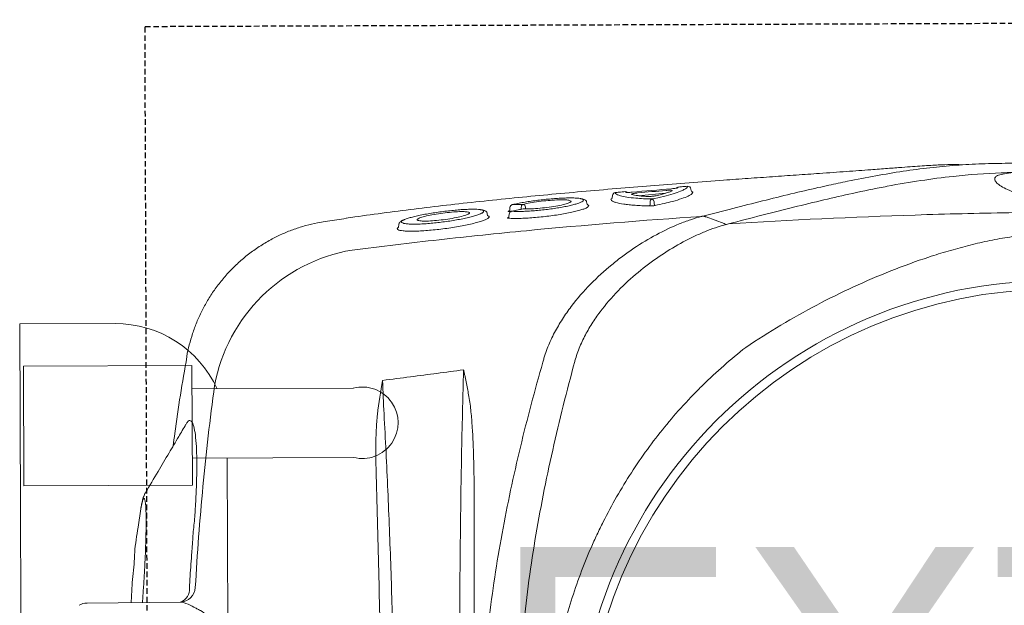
# Model space of a CAD drawing. Header units: millimetres. Extents: x 69858 to 162505, y 5570 to 25972.
# Tile 38 of 53: x 71931 to 72152, y 20364 to 20495. Entities that reach past the tile are written whole.
import ezdxf

# ---------------------------------------------------------------- set-up
doc = ezdxf.new("R2010")
doc.units = ezdxf.units.MM
doc.header["$LTSCALE"] = 2.5
doc.linetypes.add('11aa1PB-bd$0$11aa1PB-af$0$TRATTEGGIATA', pattern=[0.75, 0.5, -0.25])
for name, color, linetype, lineweight in [('A - TEXT', 7, 'Continuous', 13), ('CKD Equipments', 252, 'Continuous', 0), ('EQUIPMENT', 210, 'Continuous', 0)]:
    doc.layers.add(name, color=color, linetype=linetype, lineweight=lineweight)
doc.layers.add('Arch', color=7, linetype='Continuous')
doc.layers.add('FAINTEQUIP', color=253, linetype='Continuous')
doc.styles.add('style1', font='arial.ttf', dxfattribs={"height": 150})

# ---------------------------------------------------------------- blocks, each defined once
blk = doc.blocks.new('G$C62143A14')
at = {"color": 8, "linetype": 'Continuous', "lineweight": 0}
for p, q in [((208.18, 421.59), (207.96, 442.42)), ((208.09, 429.99), (211.67, 429.77)), ((229.05, 430.4), (224.9, 430.98)), ((263.02, 420.05), (263.03, 420.06)), ((293.32, 389.13), (293.32, 389.13)), ((293.99, 384.45), (293.33, 389.13)), ((291.52, 372.86), (291.75, 373.03)), ((291.75, 373.03), (291.89, 372.94)), ((292.68, 372.68), (292.07, 372.73)), ((294.69, 352.82), (294.55, 352.56)), ((294.69, 352.82), (295.04, 352.87)), ((295.02, 347.96), (294.44, 348.02)), ((295.57, 347.57), (295.56, 347.78)), ((295.62, 347.42), (295.63, 347.34)), ((296.51, 347.79), (295.72, 347.85)), ((297.11, 347.26), (297.12, 347.17)), ((297.14, 330.54), (297.51, 330.6)), ((299.19, 324.84), (298.65, 324.89)), ((299.65, 313.02), (299.11, 319.03)), ((299.93, 306.87), (299.54, 307.1)), ((300.25, 307.25), (300.6, 307.28))]:
    blk.add_line(p, q, dxfattribs=at)
at = {"color": 8, "linetype": 'Continuous', "lineweight": 0, "flags": 128}
for points in [[(297.14, 316.41), (297.53, 316.42), (297.75, 316.42)], [(297.76, 315.55), (297.54, 315.55), (297.25, 315.55)], [(294.35, 303.89), (293.65, 301.9), (292.93, 299.88)], [(294.36, 303.9), (294.36, 303.9), (294.36, 303.9)]]:
    blk.add_lwpolyline(points, dxfattribs=at)
at = {"color": 8, "linetype": 'Continuous', "lineweight": 0}
for radius in [106.93, 105]:
    blk.add_circle((173.18, 226), radius, dxfattribs=at)
for centre, radius, start, end in [((204.46, 442.38), 3.5, 0.6162, 31.58), ((211.65, 421.66), 3.47, 181.0853, 266.5636), ((211.04, 422.65), 3.14, 205.2925, 273.8166), ((249.74, 376.79), 37.74, 9.6758, 79.5449), ((264.82, 359.79), 5.1, 198.6597, 198.9824), ((294.94, 347.26), 0.7, 12.661, 83.5815), ((296.43, 347.09), 0.7, 13.9483, 83.5267), ((296.58, 344.61), 0.647, 25.9821, 94.7257), ((296.48, 344.98), 0.693, 275.2747, 353.0745), ((298.68, 325.23), 0.348, 185.1947, 265.5072), ((299.12, 324.15), 0.697, 5.1574, 85.494), ((299.33, 321.9), 0.695, 318.7848, 5.7695), ((297.12, 316.75), 0.335, 206.4693, 272.844), ((297.27, 315.2), 0.351, 93.7086, 162.6713), ((297.78, 315.75), 0.67, 26.2861, 92.8593), ((297.71, 316.25), 0.701, 273.6779, 342.8405), ((300.37, 310.04), 0.693, 4.1684, 50.6673), ((300.28, 306.9), 0.349, 95.7954, 184.7427), ((300.53, 307.98), 0.698, 275.8053, 4.7892)]:
    blk.add_arc(centre, radius, start, end, dxfattribs=at)
for points, knots in [([(217.34, 431.84), (215.51, 432.03), (212.42, 432.35), (209.32, 432.48), (208.06, 432.53)], [0, 0, 0, 0, 0.593547, 1, 1, 1, 1]), ([(224.9, 430.98), (223.05, 431.29), (220.59, 431.72), (217.98, 431.83), (217.34, 431.86)], [0, 0, 0, 0, 0.753677, 1, 1, 1, 1]), ([(211.67, 429.77), (212.8, 429.7), (215.09, 429.56), (218.36, 429.4), (221.43, 429.28), (224.19, 429.21), (226.63, 429.19), (228.63, 429.23), (230.14, 429.31), (231.09, 429.45), (231.48, 429.63), (231.26, 429.85), (230.51, 430.11), (229.54, 430.3), (229.05, 430.4)], [0, 0, 0, 0, 0.082182, 0.166764, 0.247017, 0.329479, 0.412022, 0.496967, 0.579727, 0.664898, 0.747476, 0.832441, 0.915021, 1, 1, 1, 1]), ([(232.62, 429.35), (232.51, 429.44), (232.21, 429.6), (231.78, 429.77), (231.17, 429.96), (230.4, 430.16), (229.66, 430.3), (229.26, 430.36)], [0, 0, 0, 0, 0.095307, 0.229075, 0.409095, 0.722588, 1, 1, 1, 1]), ([(247.95, 420.3), (247.03, 420.83), (244.9, 422.08), (241.37, 424.17), (237.17, 426.65), (234.2, 428.42), (232.62, 429.35)], [0, 0, 0, 0, 0.1790671, 0.418189, 0.6906263, 1, 1, 1, 1]), ([(263.02, 420.08), (257.33, 421.08), (250.71, 422.24), (244.05, 423.02), (243.13, 423.13)], [0, 0, 0, 0, 0.861575, 1, 1, 1, 1]), ([(191.78, 388.17), (191.99, 389.22), (192.26, 390.25), (192.87, 392.28), (193.22, 393.28), (193.97, 395.21), (194.37, 396.15), (195.22, 398), (195.66, 398.9), (196.56, 400.66), (197.02, 401.53), (197.72, 402.8), (197.95, 403.22), (198.43, 404.05), (198.66, 404.46), (199.83, 406.48), (200.76, 408.01), (202.1, 410.19), (202.54, 410.89), (203.17, 411.93), (203.38, 412.27), (203.79, 412.93), (203.99, 413.25), (204.96, 414.85), (205.66, 416.01), (206.41, 417.33), (206.55, 417.58), (206.82, 418.08), (206.95, 418.32), (207.3, 419.01), (207.5, 419.42), (208, 420.56), (208.18, 421.17), (208.18, 421.59)], [0, 0, 0, 0, 0.0625, 0.0625, 0.125, 0.125, 0.1875, 0.1875, 0.25, 0.25, 0.3125, 0.3125, 0.34375, 0.34375, 0.375, 0.375, 0.5, 0.5, 0.5625, 0.5625, 0.59375, 0.59375, 0.625, 0.625, 0.75, 0.75, 0.78125, 0.78125, 0.8125, 0.8125, 0.875, 0.875, 1, 1, 1, 1]), ([(211.25, 419.52), (213.05, 419.41), (214.85, 419.3), (217.55, 419.11), (218.89, 419.02), (220.47, 418.9), (221.14, 418.85), (221.59, 418.81), (221.81, 418.8), (222.04, 418.78)], [0, 0, 0, 0, 0.5, 0.5, 0.75, 0.875, 0.9375, 0.9375, 1, 1, 1, 1]), ([(222.04, 418.78), (222.04, 418.78), (223.3, 418.79), (225.86, 418.35), (229.86, 418.16), (233.98, 417.93), (237.98, 417.85), (241.53, 417.88), (244.47, 418.04), (246.75, 418.33), (248.25, 418.73), (248.89, 419.24), (248.81, 419.75), (248.17, 420.12), (247.95, 420.25)], [0, 0, 0, 0, 0.000001, 0.07749, 0.156459, 0.25141, 0.349211, 0.444694, 0.543101, 0.640433, 0.740837, 0.840407, 0.943195, 1, 1, 1, 1]), ([(222.04, 418.78), (222.04, 418.78), (222.04, 418.78), (222.04, 418.78), (222.04, 418.78), (222.04, 418.78), (222.04, 418.78)], [0, 0, 0, 0, 0.000000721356, 0.000000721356, 0.000000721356, 0.000001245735, 0.000001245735, 0.000001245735, 0.000001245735]), ([(222.04, 418.78), (222.04, 418.78), (222.04, 418.78), (222.04, 418.78), (222.04, 418.78), (222.04, 418.78)], [0, 0, 0, 0, 0.341802, 0.948176, 1, 1, 1, 1]), ([(293.34, 389.13), (293.26, 389.7), (293.04, 391.17), (292.46, 393.48), (291.65, 396.06), (290.65, 398.57), (289.42, 401.09), (287.96, 403.58), (286.27, 406.01), (284.41, 408.27), (282.41, 410.34), (280.28, 412.24), (278.04, 413.94), (275.7, 415.46), (273.28, 416.78), (270.8, 417.9), (268.28, 418.84), (265.73, 419.56), (263.98, 419.98), (263.07, 420.1), (263.03, 420.11)], [0, 0, 0, 0, 0.037673, 0.095878, 0.154189, 0.212585, 0.271048, 0.33568, 0.39959, 0.46265, 0.524915, 0.586431, 0.647228, 0.707328, 0.766741, 0.825471, 0.883514, 0.940856, 0.997479, 1, 1, 1, 1]), ([(211.44, 418.2), (215.22, 417.96), (222.78, 417.5), (234.09, 416.51), (245.37, 415.35), (252.85, 414.38), (256.59, 413.9)], [0, 0, 0, 0, 0.249615, 0.499229, 0.749614, 1, 1, 1, 1]), ([(306.03, 246.53), (306.05, 246.74), (306.1, 247.44), (306.09, 249.1), (306.02, 251.41), (305.91, 253.61), (305.79, 255.51), (305.64, 257.64), (305.45, 260.19), (305.22, 263.27), (304.97, 266.57), (304.74, 269.7), (304.53, 272.52), (304.32, 275.47), (304.06, 279.2), (303.74, 283.72), (303.37, 289.07), (302.98, 294.49), (302.53, 300.72), (302.02, 307.68), (301.42, 315.36), (300.79, 323.06), (300.12, 330.75), (299.43, 338.41), (298.7, 346.04), (297.93, 353.61), (297.11, 361.08), (296.25, 368.42), (295.34, 375.55), (294.6, 380.92), (294.16, 383.8), (294.06, 384.46)], [0, 0, 0, 0, 0.00345, 0.046619, 0.089766, 0.112425, 0.13508, 0.158154, 0.181221, 0.209069, 0.237397, 0.25624, 0.275086, 0.294404, 0.313726, 0.346115, 0.37852, 0.411676, 0.44484, 0.491581, 0.538367, 0.585123, 0.633242, 0.681401, 0.729516, 0.779903, 0.830337, 0.880732, 0.93264, 0.98459, 1, 1, 1, 1]), ([(286.94, 383.13), (287.76, 376.65), (288.53, 370.15), (289.98, 357.15), (290.66, 350.64), (292.54, 331.08), (293.61, 318), (294.49, 304.89)], [0, 0, 0, 0, 0.25, 0.25, 0.5, 0.5, 1, 1, 1, 1]), ([(191, 376.67), (198.59, 376.8), (206.17, 376.94), (221.3, 377.29), (228.84, 377.49), (236.37, 377.71)], [0, 0, 0, 0, 0.5, 0.5, 1, 1, 1, 1]), ([(236.37, 377.71), (238.67, 377.78), (240.98, 377.82), (244.44, 377.78), (245.59, 377.76), (247.31, 377.68), (247.89, 377.65), (249.04, 377.56), (249.61, 377.51), (250.18, 377.45)], [0, 0, 0, 0, 0.5, 0.5, 0.75, 0.75, 0.875, 0.875, 1, 1, 1, 1]), ([(250.28, 375.96), (244.6, 375.66), (238.88, 375.38), (227.37, 374.87), (221.57, 374.64), (209.88, 374.24), (204, 374.07), (192.2, 373.78), (186.29, 373.66), (180.37, 373.57)], [0, 0, 0, 0, 0.25, 0.25, 0.5, 0.5, 0.75, 0.75, 1, 1, 1, 1]), ([(294.16, 352.6), (294.11, 352.65), (293.98, 352.78), (293.73, 353.31), (293.42, 354.15), (293.09, 355.26), (292.77, 356.58), (292.44, 358.09), (292.14, 359.73), (291.87, 361.47), (291.63, 363.23), (291.44, 364.97), (291.29, 366.64), (291.2, 368.2), (291.16, 369.59), (291.18, 370.78), (291.24, 371.74), (291.35, 372.47), (291.46, 372.73), (291.52, 372.86)], [0, 0, 0, 0, 0.033748, 0.0943765, 0.1550059, 0.2164046, 0.2778011, 0.3394988, 0.401186, 0.4625018, 0.5238027, 0.5842501, 0.6446877, 0.7043114, 0.7639324, 0.8229043, 0.8818778, 0.9409376, 1, 1, 1, 1]), ([(291.89, 372.94), (291.91, 372.94), (291.96, 372.91), (292.02, 372.8), (292.06, 372.73)], [0, 0, 0, 0, 0.362557, 1, 1, 1, 1]), ([(293.71, 371.53), (293.63, 371.79), (293.53, 372.04), (293.36, 372.27), (293.05, 372.57), (292.8, 372.64), (292.68, 372.68)], [0, 0, 0, 0, 0.040319, 0.556981, 0.79767, 1, 1, 1, 1]), ([(292.91, 371.44), (292.88, 371.3), (292.81, 370.96), (292.76, 370.16), (292.74, 369.11), (292.77, 367.89), (292.85, 366.53), (292.97, 365.07), (293.13, 363.56), (293.33, 362.02), (293.56, 360.51), (293.82, 359.04), (294.1, 357.68), (294.39, 356.46), (294.69, 355.42), (294.95, 354.63), (295.11, 354.31), (295.18, 354.18)], [0, 0, 0, 0, 0.051259, 0.120283, 0.188472, 0.25666, 0.324296, 0.39193, 0.459615, 0.527293, 0.595995, 0.664696, 0.734631, 0.804571, 0.875351, 0.946131, 1, 1, 1, 1]), ([(293.27, 372.08), (293.21, 372.06), (293.08, 372.03), (292.98, 371.77), (292.93, 371.56), (292.92, 371.5), (292.91, 371.44)], [0, 0, 0, 0, 0.435282, 0.87053, 0.887642, 1, 1, 1, 1]), ([(293.7, 371.55), (293.63, 371.69), (293.48, 371.99), (293.35, 372.05), (293.27, 372.08)], [0, 0, 0, 0, 0.460027, 1, 1, 1, 1]), ([(295.97, 354.29), (295.98, 354.35), (296.04, 354.57), (296.08, 355.21), (296.1, 356.17), (296.07, 357.34), (296, 358.65), (295.88, 360.07), (295.73, 361.57), (295.54, 363.11), (295.32, 364.64), (295.08, 366.13), (294.82, 367.54), (294.55, 368.81), (294.27, 369.93), (294, 370.83), (293.81, 371.37), (293.71, 371.53), (293.7, 371.55)], [0, 0, 0, 0, 0.024652, 0.093115, 0.161575, 0.22959, 0.297606, 0.365358, 0.433111, 0.501455, 0.569803, 0.639058, 0.708314, 0.778292, 0.84826, 0.918899, 0.989527, 1, 1, 1, 1]), ([(295.02, 357.12), (294.94, 357.28), (294.74, 357.66), (294.4, 358.94), (294.04, 360.69), (293.73, 362.7), (293.52, 364.71), (293.42, 366.44), (293.44, 367.69), (293.53, 368.06), (293.57, 368.21)], [0, 0, 0, 0, 0.104326, 0.2390748, 0.3747463, 0.5100267, 0.6439516, 0.7758487, 0.9059011, 1, 1, 1, 1]), ([(293.57, 368.21), (293.58, 368.28), (293.62, 368.55), (293.7, 368.56), (293.75, 368.57)], [0, 0, 0, 0, 0.273671, 1, 1, 1, 1]), ([(293.75, 368.57), (293.78, 368.56), (293.88, 368.54), (294, 368.28), (294.08, 368.1)], [0, 0, 0, 0, 0.292267, 1, 1, 1, 1]), ([(294.08, 368.1), (294.1, 368.07), (294.22, 367.87), (294.49, 366.91), (294.84, 365.29), (295.16, 363.32), (295.41, 361.3), (295.55, 359.45), (295.58, 357.95), (295.5, 357.42), (295.46, 357.16)], [0, 0, 0, 0, 0.025718, 0.168563, 0.309104, 0.450813, 0.590944, 0.727665, 0.867111, 1, 1, 1, 1]), ([(176.37, 358.94), (182.93, 359), (189.47, 359.03), (199.27, 359.03), (202.53, 359.03), (209.05, 359), (212.31, 358.99), (218.81, 358.93), (222.06, 358.9), (228.52, 358.82), (231.74, 358.78), (241.38, 358.62), (247.76, 358.49), (254.1, 358.33)], [0, 0, 0, 0, 0.25, 0.25, 0.375, 0.375, 0.5, 0.5, 0.625, 0.625, 0.75, 0.75, 1, 1, 1, 1]), ([(254.16, 356.97), (253.59, 356.87), (253.02, 356.78), (251.88, 356.63), (251.31, 356.57), (249.59, 356.4), (248.44, 356.3), (245, 356.08), (242.7, 355.98), (238.08, 355.85), (235.77, 355.81), (231.14, 355.77), (228.82, 355.77), (226.5, 355.78)], [0, 0, 0, 0, 0.0625, 0.0625, 0.125, 0.125, 0.25, 0.25, 0.5, 0.5, 0.75, 0.75, 1, 1, 1, 1]), ([(260, 358.13), (259.94, 358.11), (259.88, 358.09), (259.76, 358.07), (259.7, 358.05), (259.52, 358.01), (259.39, 357.99), (259.03, 357.91), (258.79, 357.86), (258.06, 357.71), (257.57, 357.62), (256.11, 357.33), (255.14, 357.15), (254.16, 356.97)], [0, 0, 0, 0, 0.03125, 0.03125, 0.0625, 0.0625, 0.125, 0.125, 0.25, 0.25, 0.5, 0.5, 1, 1, 1, 1]), ([(259.99, 358.16), (260.03, 358.16), (260.08, 358.17), (260.13, 358.18), (260.13, 358.18), (260.14, 358.18), (260.15, 358.18)], [0, 0, 0, 0, 0.0002027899, 0.0002027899, 0.0002027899, 0.000241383, 0.000241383, 0.000241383, 0.000241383]), ([(260, 358.13), (260.04, 358.14), (260.08, 358.16), (260.13, 358.17), (260.14, 358.18), (260.14, 358.18), (260.15, 358.18)], [0, 0, 0, 0, 0.0002012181, 0.0002012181, 0.0002012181, 0.0002381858, 0.0002381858, 0.0002381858, 0.0002381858]), ([(295.46, 357.16), (295.43, 357.05), (295.33, 356.78), (295.18, 356.76), (295.04, 357.07), (295.02, 357.12)], [0, 0, 0, 0, 0.3430891, 0.88625, 1, 1, 1, 1]), ([(226.5, 355.78), (219.55, 355.81), (212.59, 355.82), (198.65, 355.8), (191.67, 355.77), (184.68, 355.72)], [0, 0, 0, 0, 0.5, 0.5, 1, 1, 1, 1]), ([(184.11, 354.02), (187.42, 353.89), (190.73, 353.7), (197.33, 353.19), (200.62, 352.87), (210.48, 351.74), (217.01, 350.75), (226.74, 348.97), (229.97, 348.33), (236.41, 346.95), (239.63, 346.22), (249.23, 343.92), (255.57, 342.23), (261.88, 340.42)], [0, 0, 0, 0, 0.125, 0.125, 0.25, 0.25, 0.5, 0.5, 0.625, 0.625, 0.75, 0.75, 1, 1, 1, 1]), ([(294.55, 352.56), (294.53, 352.53), (294.46, 352.38), (294.33, 352.4), (294.2, 352.56), (294.16, 352.6)], [0, 0, 0, 0, 0.164294, 0.743142, 1, 1, 1, 1]), ([(295.04, 352.87), (295.18, 352.9), (295.45, 352.96), (295.69, 353.24), (295.84, 353.54), (295.93, 353.79), (295.96, 354.01), (295.98, 354.35)], [0, 0, 0, 0, 0.189682, 0.383118, 0.601033, 0.910563, 1, 1, 1, 1]), ([(295.18, 354.18), (295.2, 354.13), (295.31, 353.88), (295.51, 353.64), (295.73, 353.61), (295.89, 353.86), (295.95, 354.17), (295.97, 354.29)], [0, 0, 0, 0, 0.05833, 0.302284, 0.613601, 0.849253, 1, 1, 1, 1]), ([(296.72, 330.21), (296.64, 330.29), (296.48, 330.46), (296.21, 331.05), (295.92, 331.89), (295.62, 332.98), (295.33, 334.28), (295.04, 335.76), (294.78, 337.37), (294.55, 339.07), (294.35, 340.79), (294.2, 342.5), (294.09, 344.13), (294.03, 345.63), (294.02, 346.99), (294.05, 347.73), (294.07, 348.1)], [0, 0, 0, 0, 0.071618, 0.142753, 0.213878, 0.286427, 0.35898, 0.431664, 0.504338, 0.576108, 0.647879, 0.719404, 0.790924, 0.860781, 0.930635, 1, 1, 1, 1]), ([(294.07, 348.1), (294.07, 348.14), (294.08, 348.25), (294.11, 348.34), (294.16, 348.32), (294.21, 348.25), (294.23, 348.16), (294.23, 348.15)], [0, 0, 0, 0, 0.154961, 0.423114, 0.700286, 0.983621, 1, 1, 1, 1]), ([(294.44, 348.03), (294.42, 348.03), (294.36, 348.03), (294.29, 348.08), (294.24, 348.12), (294.22, 348.15), (294.22, 348.15), (294.22, 348.15)], [0, 0, 0, 0, 0.182746, 0.439819, 0.656767, 0.84565, 1, 1, 1, 1]), ([(295.56, 347.78), (295.56, 347.89), (295.56, 347.98), (295.58, 348.11), (295.59, 348.15), (295.61, 348.17), (295.62, 348.16), (295.64, 348.15), (295.65, 348.13), (295.67, 348.09), (295.68, 348.06), (295.7, 347.99), (295.71, 347.95), (295.72, 347.85)], [0, 0, 0, 0, 0.25, 0.25, 0.5, 0.5, 0.625, 0.625, 0.75, 0.75, 0.875, 0.875, 1, 1, 1, 1]), ([(262.02, 333.28), (258.73, 334.18), (255.43, 335.04), (248.8, 336.69), (245.48, 337.48), (235.46, 339.73), (228.74, 341.06), (218.57, 342.75), (215.17, 343.26), (208.35, 344.16), (204.93, 344.56), (194.65, 345.57), (187.78, 345.99), (180.88, 346.15)], [0, 0, 0, 0, 0.125, 0.125, 0.25, 0.25, 0.5, 0.5, 0.625, 0.625, 0.75, 0.75, 1, 1, 1, 1]), ([(295.63, 347.34), (295.62, 347.01), (295.59, 346.34), (295.6, 345.13), (295.65, 343.78), (295.75, 342.35), (295.88, 340.86), (296.05, 339.36), (296.26, 337.87), (296.48, 336.46), (296.73, 335.15), (296.99, 333.98), (297.26, 332.99), (297.49, 332.28), (297.62, 332.01), (297.67, 331.9)], [0, 0, 0, 0, 0.077175, 0.156582, 0.233739, 0.313124, 0.390191, 0.469435, 0.547696, 0.628206, 0.706882, 0.787758, 0.867927, 0.950446, 1, 1, 1, 1]), ([(296.18, 344.87), (296.1, 345.24), (296.02, 345.6), (295.94, 345.96), (295.84, 346.42), (295.73, 346.88), (295.63, 347.34)], [0, 0, 0, 0, 0.002000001, 0.002000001, 0.002000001, 0.004555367, 0.004555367, 0.004555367, 0.004555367]), ([(298.45, 331.95), (298.46, 331.99), (298.52, 332.19), (298.57, 332.76), (298.62, 333.69), (298.62, 334.81), (298.58, 336.08), (298.5, 337.45), (298.38, 338.92), (298.23, 340.41), (298.05, 341.92), (297.84, 343.39), (297.62, 344.77), (297.38, 346.07), (297.21, 346.8), (297.12, 347.17)], [0, 0, 0, 0, 0.020975, 0.103092, 0.183625, 0.266595, 0.345335, 0.426326, 0.505338, 0.586596, 0.666706, 0.749125, 0.829586, 0.912317, 1, 1, 1, 1]), ([(297.12, 347.17), (297.13, 346.81), (297.13, 346.45), (297.14, 346.09), (297.15, 345.69), (297.16, 345.29), (297.16, 344.9)], [0, 0, 0, 0, 0.002000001, 0.002000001, 0.002000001, 0.004185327, 0.004185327, 0.004185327, 0.004185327]), ([(296.09, 345.25), (296.17, 345.25), (296.31, 345.25), (296.46, 345.26), (296.53, 345.26)], [0, 0, 0, 0, 0.492258, 1, 1, 1, 1]), ([(297.58, 334.47), (297.49, 334.68), (297.28, 335.14), (296.94, 336.58), (296.61, 338.45), (296.35, 340.55), (296.19, 342.58), (296.15, 344.02), (296.17, 344.68), (296.18, 344.87)], [0, 0, 0, 0, 0.13658, 0.298557, 0.459137, 0.618553, 0.777567, 0.932744, 1, 1, 1, 1]), ([(296.54, 344.29), (296.47, 344.29), (296.39, 344.29), (296.32, 344.28), (296.25, 344.28), (296.18, 344.28), (296.16, 344.28)], [0.0009424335, 0.0009424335, 0.0009424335, 0.0009424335, 0.0012598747, 0.0012598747, 0.0012598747, 0.0015659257, 0.0015659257, 0.0015659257, 0.0015659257]), ([(297.16, 344.9), (297.28, 344.39), (297.51, 343.38), (297.82, 341.35), (298.05, 339.26), (298.19, 337.27), (298.2, 335.69), (298.16, 334.78), (298.09, 334.62), (298.08, 334.61)], [0, 0, 0, 0, 0.171047, 0.337716, 0.501919, 0.665785, 0.826587, 0.987812, 1, 1, 1, 1]), ([(176.96, 339.43), (179.33, 339.32), (181.45, 339.19), (184.64, 338.91), (185.7, 338.8), (187.83, 338.55), (188.88, 338.42), (194.15, 337.67), (198.29, 336.84), (206.46, 334.76), (210.49, 333.5), (216.42, 331.29), (218.39, 330.49), (221.31, 329.22), (222.28, 328.78), (224.21, 327.87), (225.17, 327.41), (229.93, 325.02), (233.59, 322.91), (240.66, 318.33), (244.06, 315.86), (248.96, 311.86), (250.56, 310.48), (252.91, 308.34), (253.69, 307.62), (255.22, 306.14), (255.98, 305.39), (259.71, 301.59), (262.53, 298.39), (265.16, 295.03)], [0, 0, 0, 0, 0.0625, 0.0625, 0.09375, 0.09375, 0.125, 0.125, 0.25, 0.25, 0.375, 0.375, 0.4375, 0.4375, 0.46875, 0.46875, 0.5, 0.5, 0.625, 0.625, 0.75, 0.75, 0.8125, 0.8125, 0.84375, 0.84375, 0.875, 0.875, 1, 1, 1, 1]), ([(261.89, 340.42), (262.18, 340.34), (262.47, 340.26), (263.05, 340.09), (263.34, 340), (264.19, 339.71), (264.75, 339.51), (266.4, 338.85), (267.46, 338.35), (269.53, 337.27), (270.53, 336.68), (272.48, 335.43), (273.41, 334.77), (276.1, 332.73), (277.76, 331.28), (280.86, 328.24), (282.3, 326.66), (283.99, 324.62), (284.32, 324.21), (284.96, 323.38), (285.28, 322.97), (286.2, 321.73), (286.79, 320.9), (288.47, 318.4), (289.48, 316.71), (291.29, 313.34), (292.1, 311.64), (293.13, 309.09), (293.45, 308.23), (294.02, 306.53), (294.28, 305.68), (294.5, 304.84)], [0, 0, 0, 0, 0.015625, 0.015625, 0.03125, 0.03125, 0.0625, 0.0625, 0.125, 0.125, 0.1875, 0.1875, 0.25, 0.25, 0.375, 0.375, 0.5, 0.5, 0.53125, 0.53125, 0.5625, 0.5625, 0.625, 0.625, 0.75, 0.75, 0.875, 0.875, 0.9375, 0.9375, 1, 1, 1, 1]), ([(292.69, 299.36), (292.26, 300.96), (291.71, 302.57), (290.72, 305), (290.36, 305.81), (289.6, 307.43), (289.2, 308.23), (287.91, 310.65), (286.95, 312.24), (284.85, 315.42), (283.7, 316.99), (281.18, 320.09), (279.83, 321.59), (276.94, 324.47), (275.4, 325.86), (272.9, 327.8), (272.03, 328.43), (270.67, 329.33), (270.21, 329.62), (269.28, 330.18), (268.8, 330.46), (267.36, 331.24), (266.37, 331.72), (264.32, 332.57), (263.27, 332.94), (262.17, 333.24)], [0, 0, 0, 0, 0.125, 0.125, 0.1875, 0.1875, 0.25, 0.25, 0.375, 0.375, 0.5, 0.5, 0.625, 0.625, 0.75, 0.75, 0.8125, 0.8125, 0.84375, 0.84375, 0.875, 0.875, 0.9375, 0.9375, 1, 1, 1, 1]), ([(298.08, 334.61), (298.03, 334.43), (297.92, 334.05), (297.73, 334.1), (297.6, 334.43), (297.58, 334.47)], [0, 0, 0, 0, 0.442836, 0.93482, 1, 1, 1, 1]), ([(297.14, 330.54), (297.14, 330.52), (297.1, 330.38), (297.05, 330.33), (297.02, 330.3)], [0, 0, 0, 0, 0.259715, 1, 1, 1, 1]), ([(297.51, 330.6), (297.64, 330.62), (297.9, 330.67), (298.14, 330.93), (298.31, 331.23), (298.4, 331.47), (298.43, 331.67), (298.44, 331.91)], [0, 0, 0, 0, 0.17949, 0.37827, 0.600214, 0.910843, 1, 1, 1, 1]), ([(297.67, 331.9), (297.7, 331.83), (297.81, 331.57), (297.99, 331.36), (298.2, 331.32), (298.35, 331.52), (298.42, 331.83), (298.45, 331.95)], [0, 0, 0, 0, 0.090668, 0.336678, 0.578374, 0.827655, 1, 1, 1, 1]), ([(297.02, 330.3), (296.99, 330.26), (296.91, 330.11), (296.8, 330.17), (296.72, 330.21)], [0, 0, 0, 0, 0.2883186, 1, 1, 1, 1]), ([(296.82, 316.6), (296.85, 317.77), (296.91, 318.83), (297.01, 320.26), (297.05, 320.72), (297.12, 321.35), (297.14, 321.56), (297.19, 321.95), (297.21, 322.14), (297.34, 323.04), (297.46, 323.63), (297.62, 324.2), (297.65, 324.31), (297.72, 324.5), (297.76, 324.59), (297.87, 324.83), (297.94, 324.95), (298.02, 325.04)], [0, 0, 0, 0, 0.25, 0.25, 0.375, 0.375, 0.4375, 0.4375, 0.5, 0.5, 0.75, 0.75, 0.8125, 0.8125, 0.875, 0.875, 1, 1, 1, 1]), ([(298.34, 325.2), (298.34, 325.19), (298.36, 325.18), (298.39, 325.12), (298.41, 325.05), (298.41, 325.05), (298.41, 325.05), (298.41, 325.05), (298.41, 325.05), (298.41, 325.03), (298.41, 325.02), (298.42, 325.01)], [0, 0, 0, 0, 0.360471, 0.996119, 1, 1, 1, 1, 1, 1, 1.104216, 1.104216, 1.104216, 1.104216]), ([(299.81, 324.21), (299.68, 324.19), (299.47, 324.14), (299.28, 323.61), (299.21, 323.4)], [0, 0, 0, 0, 0.608975, 1, 1, 1, 1]), ([(300.02, 321.97), (299.98, 322.44), (299.94, 322.9), (299.89, 323.37), (299.87, 323.65), (299.84, 323.93), (299.81, 324.21)], [0, 0, 0, 0, 0.002, 0.002, 0.002, 0.003216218, 0.003216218, 0.003216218, 0.003216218]), ([(299.21, 323.4), (299.17, 323.3), (299.01, 322.93), (298.78, 321.67), (298.58, 319.9), (298.44, 317.97), (298.4, 316.69), (298.38, 316.05)], [0, 0, 0, 0, 0.101558, 0.36428, 0.634712, 0.816091, 1, 1, 1, 1]), ([(299.9, 320.47), (299.88, 320.64), (299.87, 320.8), (299.86, 321.04), (299.86, 321.11), (299.85, 321.25), (299.85, 321.32), (299.85, 321.45), (299.85, 321.51), (299.86, 321.61), (299.86, 321.66), (299.88, 321.78), (299.89, 321.83), (299.91, 321.85)], [0, 0, 0, 0, 0.25, 0.25, 0.375, 0.375, 0.5, 0.5, 0.625, 0.625, 0.75, 0.75, 1, 1, 1, 1]), ([(298.95, 317.07), (298.97, 317.47), (299, 317.84), (299.05, 318.52), (299.09, 318.84), (299.2, 319.71), (299.29, 320.17), (299.39, 320.51)], [0, 0, 0, 0, 0.25, 0.25, 0.5, 0.5, 1, 1, 1, 1]), ([(299.39, 320.51), (299.41, 320.58), (299.44, 320.6), (299.48, 320.55), (299.5, 320.52), (299.53, 320.44), (299.55, 320.39), (299.58, 320.27), (299.59, 320.2), (299.63, 320.04), (299.64, 319.95), (299.67, 319.75), (299.69, 319.65), (299.71, 319.44), (299.72, 319.33), (299.73, 319.22)], [0, 0, 0, 0, 0.25, 0.25, 0.375, 0.375, 0.5, 0.5, 0.625, 0.625, 0.75, 0.75, 0.875, 0.875, 1, 1, 1, 1]), ([(296.94, 315.3), (296.92, 315.4), (296.9, 315.5), (296.87, 315.71), (296.86, 315.83), (296.84, 316.06), (296.83, 316.18), (296.82, 316.4), (296.82, 316.5), (296.82, 316.6)], [0, 0, 0, 0, 0.25, 0.25, 0.5, 0.5, 0.75, 0.75, 1, 1, 1, 1]), ([(299.54, 307.1), (299.53, 307.1), (299.38, 307.19), (299.02, 307.89), (298.46, 309.27), (297.9, 311.14), (297.39, 313.18), (297.09, 314.59), (296.94, 315.3)], [0, 0, 0, 0, 0.014248, 0.225084, 0.445739, 0.672661, 0.835112, 1, 1, 1, 1]), ([(298.38, 316.05), (298.57, 315.15), (298.96, 313.34), (299.55, 311.21), (300.06, 309.65), (300.35, 309.1), (300.47, 308.88)], [0, 0, 0, 0, 0.266556, 0.54057, 0.811878, 1, 1, 1, 1]), ([(299.12, 315.04), (299.11, 315.1), (299.1, 315.18), (299.07, 315.33), (299.05, 315.42), (299.02, 315.68), (298.99, 315.87), (298.97, 316.15), (298.96, 316.24), (298.95, 316.43), (298.95, 316.52), (298.94, 316.69), (298.94, 316.78), (298.94, 316.93), (298.94, 317.01), (298.95, 317.07)], [0, 0, 0, 0, 0.125, 0.125, 0.25, 0.25, 0.5, 0.5, 0.625, 0.625, 0.75, 0.75, 0.875, 0.875, 1, 1, 1, 1]), ([(300.19, 311.52), (300.11, 311.7), (300.02, 311.9), (299.85, 312.38), (299.76, 312.65), (299.49, 313.53), (299.31, 314.23), (299.12, 315.04)], [0, 0, 0, 0, 0.25, 0.25, 0.5, 0.5, 1, 1, 1, 1]), ([(300.3, 312.85), (300.31, 312.74), (300.32, 312.63), (300.33, 312.42), (300.33, 312.31), (300.34, 312.12), (300.34, 312.03), (300.34, 311.86), (300.33, 311.78), (300.32, 311.59), (300.3, 311.51), (300.26, 311.46), (300.25, 311.46), (300.22, 311.47), (300.21, 311.49), (300.19, 311.52)], [0, 0, 0, 0, 0.125, 0.125, 0.25, 0.25, 0.375, 0.375, 0.5, 0.5, 0.75, 0.75, 0.875, 0.875, 1, 1, 1, 1]), ([(300.92, 310.22), (300.9, 310.24), (300.88, 310.3), (300.84, 310.42), (300.83, 310.47), (300.81, 310.57), (300.8, 310.63), (300.76, 310.82), (300.74, 310.97), (300.7, 311.28), (300.68, 311.45), (300.67, 311.62)], [0, 0, 0, 0, 0.25, 0.25, 0.375, 0.375, 0.5, 0.5, 0.75, 0.75, 1, 1, 1, 1]), ([(300.47, 308.88), (300.53, 308.75), (300.7, 308.38), (300.95, 308.11), (301.14, 308.06), (301.23, 308.04)], [0, 0, 0, 0, 0.205685, 0.600472, 1, 1, 1, 1]), ([(301.23, 308.04), (301.19, 308.5), (301.15, 308.97), (301.11, 309.43), (301.1, 309.65), (301.08, 309.87), (301.06, 310.1)], [0, 0, 0, 0, 0.002, 0.002, 0.002, 0.002950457, 0.002950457, 0.002950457, 0.002950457]), ([(299.98, 307.08), (299.98, 307.07), (299.98, 307.05), (299.98, 307.04), (299.98, 307), (299.97, 306.9), (299.95, 306.88), (299.93, 306.87)], [-0.134772, -0.134772, -0.134772, -0.134772, 0, 0, 0, 0.374519, 1, 1, 1, 1]), ([(294.5, 304.84), (294.51, 304.77), (294.52, 304.69), (294.53, 304.52), (294.53, 304.43), (294.51, 304.27), (294.49, 304.19), (294.43, 304.04), (294.4, 303.97), (294.36, 303.9)], [0, 0, 0, 0, 0.25, 0.25, 0.5, 0.5, 0.75, 0.75, 1, 1, 1, 1]), ([(294.5, 304.84), (294.5, 304.84), (294.5, 304.85), (294.49, 304.86), (294.49, 304.87), (294.49, 304.88), (294.49, 304.89)], [0, 0, 0, 0, 0.000033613, 0.000033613, 0.000033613, 0.0000984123, 0.0000984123, 0.0000984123, 0.0000984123]), ([(294.49, 304.89), (295.09, 302.54), (296.29, 297.84), (297.97, 291.2), (299.52, 284.89), (300.69, 279.97), (301.27, 277.25), (301.44, 276.45)], [0, 0, 0, 0, 0.225239, 0.450475, 0.677754, 0.905051, 1, 1, 1, 1]), ([(292.81, 298.92), (293.68, 285.01), (294.34, 271.07), (295.02, 250.13), (295.19, 243.14), (295.43, 229.15), (295.5, 222.15), (295.54, 201.17), (295.36, 187.21), (294.56, 159.32), (293.96, 145.4), (293.13, 131.5)], [0, 0, 0, 0, 0.25, 0.25, 0.375, 0.375, 0.5, 0.5, 0.75, 0.75, 1, 1, 1, 1]), ([(301.12, 263.85), (300.65, 266.26), (299.77, 270.69), (298.2, 277.53), (296.56, 284.26), (294.77, 291.32), (293.46, 296.39), (292.81, 298.92)], [0, 0, 0, 0, 0.229395, 0.422012, 0.614832, 0.807537, 1, 1, 1, 1]), ([(265.16, 295.03), (266.9, 292.42), (268.56, 289.8), (271.72, 284.5), (273.22, 281.83), (276.08, 276.42), (277.43, 273.7), (279.98, 268.18), (281.17, 265.39), (283.41, 259.74), (284.44, 256.91), (285.85, 252.62), (286.3, 251.18), (287.14, 248.29), (287.54, 246.84), (288.29, 243.91), (288.64, 242.44), (289.27, 239.47), (289.55, 237.97), (290.02, 234.96), (290.22, 233.44), (290.43, 231.13), (290.49, 230.35), (290.55, 229.19), (290.56, 228.8), (290.59, 228.01), (290.6, 227.62), (290.62, 225.65), (290.56, 224.09), (290.35, 221.02), (290.18, 219.49), (289.77, 216.47), (289.52, 214.97), (288.95, 211.99), (288.63, 210.51), (287.95, 207.58), (287.58, 206.12), (286.8, 203.23), (286.38, 201.79), (285.07, 197.5), (284.11, 194.66), (280.98, 186.21), (278.56, 180.65), (274.42, 172.38), (272.96, 169.66), (269.9, 164.27), (268.3, 161.61), (266.62, 158.98)], [0, 0, 0, 0, 0.0625, 0.0625, 0.125, 0.125, 0.1875, 0.1875, 0.25, 0.25, 0.3125, 0.3125, 0.34375, 0.34375, 0.375, 0.375, 0.40625, 0.40625, 0.4375, 0.4375, 0.46875, 0.46875, 0.484375, 0.484375, 0.492188, 0.492188, 0.5, 0.5, 0.53125, 0.53125, 0.5625, 0.5625, 0.59375, 0.59375, 0.625, 0.625, 0.65625, 0.65625, 0.6875, 0.6875, 0.75, 0.75, 0.875, 0.875, 0.9375, 0.9375, 1, 1, 1, 1]), ([(301.44, 276.45), (301.75, 275.05), (302.55, 271.44), (303.6, 265.92), (304.62, 259.79), (305.4, 253.83), (305.96, 247.99), (306.24, 243.12), (306.35, 239.27), (306.37, 236.26), (306.35, 232.9), (306.3, 229.24), (306.24, 225.22), (306.18, 221.07), (306.13, 216.7), (306.09, 212.1), (306.06, 207.11), (306.04, 201.95), (306.04, 196.95), (306.05, 192.75), (306.06, 189.23), (306.06, 186.3), (306.05, 183.54), (306.03, 180.52), (305.98, 177.38), (305.88, 174.2), (305.73, 171.32), (305.46, 167.82), (304.99, 163.66), (304.2, 158.49), (303.16, 153), (302.17, 148.58), (301.46, 146.05), (301.24, 145.3)], [0, 0, 0, 0, 0.033599, 0.086704, 0.14001, 0.193319, 0.246393, 0.299468, 0.326258, 0.353125, 0.379834, 0.406408, 0.428618, 0.451478, 0.47167, 0.492329, 0.516002, 0.540379, 0.564065, 0.588402, 0.605742, 0.623087, 0.640895, 0.658706, 0.685242, 0.711788, 0.738802, 0.765824, 0.81871, 0.871587, 0.924587, 0.977588, 1, 1, 1, 1]), ([(304.34, 232.77), (304.34, 233.59), (304.32, 235.34), (304.17, 240.5), (303.67, 247.37), (302.53, 255.86), (301.72, 260.92), (301.15, 263.69), (301.12, 263.85)], [0, 0, 0, 0, 0.076639, 0.163762, 0.518013, 0.751525, 0.985081, 1, 1, 1, 1]), ([(304.01, 184.73), (303.97, 184.22), (303.86, 183.03), (303.62, 181.83), (303.29, 180.95), (302.86, 180.52), (302.33, 180.49), (301.69, 180.94), (300.97, 181.91), (300.2, 183.37), (299.41, 185.28), (298.69, 187.43), (298.06, 189.77), (297.52, 192.16), (297.04, 194.87), (296.62, 197.87), (296.32, 200.95), (296.12, 203.96), (296.02, 206.73), (295.99, 209.52), (296.03, 212.49), (296.17, 215.56), (296.38, 218.45), (296.7, 221.56), (297.14, 224.68), (297.72, 227.74), (298.34, 230.38), (298.99, 232.61), (299.71, 234.69), (300.48, 236.52), (301.26, 237.97), (301.97, 238.89), (302.61, 239.35), (303.16, 239.35), (303.62, 238.79), (303.98, 237.69), (304.12, 236.37), (304.2, 235.72)], [0, 0, 0, 0, 0.026608, 0.06138, 0.0962, 0.130925, 0.168927, 0.207024, 0.245099, 0.283069, 0.316694, 0.350298, 0.37294, 0.395622, 0.418192, 0.438002, 0.457786, 0.474878, 0.488481, 0.502082, 0.518368, 0.53466, 0.550889, 0.567128, 0.590899, 0.614713, 0.640745, 0.66688, 0.692979, 0.729781, 0.766704, 0.803672, 0.840537, 0.880482, 0.920552, 0.960572, 1, 1, 1, 1])]:
    blk.add_open_spline(points, degree=3, knots=knots, dxfattribs=at)
for points in [[(250.18, 377.45), (252.73, 377.15), (255.26, 376.74), (257.78, 376.28)], [(257.78, 376.28), (255.24, 376.2), (252.74, 376.09), (250.28, 375.96)], [(257.78, 376.28), (258.04, 374.21), (258.31, 372.13), (258.59, 370.05)], [(258.59, 370.05), (259.1, 366.09), (259.61, 362.14), (260.15, 358.18)], [(254.1, 358.33), (256.1, 358.27), (258.12, 358.22), (260.15, 358.18)], [(261.88, 340.42), (261.88, 340.42), (261.88, 340.42), (261.89, 340.42)], [(262.17, 333.24), (262.12, 333.25), (262.07, 333.27), (262.02, 333.28)], [(298.02, 325.04), (298.12, 325.16), (298.22, 325.21), (298.34, 325.2)], [(299.91, 321.85), (299.94, 321.91), (299.98, 321.95), (300.02, 321.97)], [(300.67, 311.62), (300.42, 314.57), (300.17, 317.52), (299.9, 320.47)], [(299.73, 319.22), (299.93, 317.1), (300.12, 314.97), (300.3, 312.85)], [(301.06, 310.1), (301.01, 310.12), (300.97, 310.16), (300.92, 310.22)], [(294.35, 303.89), (294.36, 303.89), (294.36, 303.89), (294.36, 303.9)], [(292.69, 299.36), (292.71, 299.54), (292.8, 299.72), (292.93, 299.88)], [(292.81, 298.92), (292.77, 299.07), (292.73, 299.22), (292.69, 299.36)]]:
    blk.add_open_spline(points, degree=3, dxfattribs=at)
at = {"layer": 'EQUIPMENT', "color": 8}
blk.add_lwpolyline([(255.93, 413.33, 0.294125), (270.5, 436.14), (270.42, 457.48), (60.67, 456.7), (60.75, 435.36, 0.340822), (79.49, 411.25)], format="xyb", dxfattribs=at)
blk.add_lwpolyline([(255.93, 413.33, 0.294125), (270.5, 436.14), (270.42, 457.48), (60.67, 456.7), (60.75, 435.36, 0.340822), (79.49, 411.25)], format="xyb", dxfattribs=at)
blk.add_lwpolyline([(255.93, 413.33, 0.294125), (270.5, 436.14), (270.42, 457.48), (60.67, 456.7), (60.75, 435.36, 0.340822), (79.49, 411.25)], format="xyb", dxfattribs=at)
blk.add_lwpolyline([(255.93, 413.33, 0.294125), (270.5, 436.14), (270.42, 457.48), (60.67, 456.7), (60.75, 435.36, 0.340822), (79.49, 411.25)], format="xyb", dxfattribs=at)
blk.add_lwpolyline([(255.93, 413.33, 0.294125), (270.5, 436.14), (270.42, 457.48), (60.67, 456.7), (60.75, 435.36, 0.340822), (79.49, 411.25)], format="xyb", dxfattribs=at)
blk.add_lwpolyline([(255.93, 413.33, 0.294125), (270.5, 436.14), (270.42, 457.48), (60.67, 456.7), (60.75, 435.36, 0.340822), (79.49, 411.25)], format="xyb", dxfattribs=at)
blk.add_lwpolyline([(255.93, 413.33, 0.294125), (270.5, 436.14), (270.42, 457.48), (60.67, 456.7), (60.75, 435.36, 0.340822), (79.49, 411.25)], format="xyb", dxfattribs=at)
blk.add_lwpolyline([(255.93, 413.33, 0.294125), (270.5, 436.14), (270.42, 457.48), (60.67, 456.7), (60.75, 435.36, 0.340822), (79.49, 411.25)], format="xyb", dxfattribs=at)
blk.add_lwpolyline([(234.36, 418.86), (261.12, 418.96), (260.98, 456.66), (234.22, 456.56)], close=True, dxfattribs=at)
blk.add_lwpolyline([(234.36, 418.86), (261.12, 418.96), (260.98, 456.66), (234.22, 456.56)], close=True, dxfattribs=at)
blk.add_lwpolyline([(234.36, 418.86), (261.12, 418.96), (260.98, 456.66), (234.22, 456.56)], close=True, dxfattribs=at)
blk.add_lwpolyline([(234.36, 418.86), (261.12, 418.96), (260.98, 456.66), (234.22, 456.56)], close=True, dxfattribs=at)
blk.add_lwpolyline([(234.36, 418.86), (261.12, 418.96), (260.98, 456.66), (234.22, 456.56)], close=True, dxfattribs=at)
blk.add_lwpolyline([(234.36, 418.86), (261.12, 418.96), (260.98, 456.66), (234.22, 456.56)], close=True, dxfattribs=at)
blk.add_lwpolyline([(234.36, 418.86), (261.12, 418.96), (260.98, 456.66), (234.22, 456.56)], close=True, dxfattribs=at)
blk.add_lwpolyline([(234.36, 418.86), (261.12, 418.96), (260.98, 456.66), (234.22, 456.56)], close=True, dxfattribs=at)
for points in [[(240.41, 418.88), (240.54, 382.77)], [(240.41, 418.88), (240.54, 382.77)], [(240.41, 418.88), (240.54, 382.77)], [(240.41, 418.88), (240.54, 382.77)], [(240.41, 418.88), (240.54, 382.77)], [(240.41, 418.88), (240.54, 382.77)], [(240.41, 418.88), (240.54, 382.77)], [(240.41, 418.88), (240.54, 382.77)], [(256.04, 382.83), (255.9, 418.94)], [(256.04, 382.83), (255.9, 418.94)], [(256.04, 382.83), (255.9, 418.94)], [(256.04, 382.83), (255.9, 418.94)], [(256.04, 382.83), (255.9, 418.94)], [(256.04, 382.83), (255.9, 418.94)], [(256.04, 382.83), (255.9, 418.94)], [(256.04, 382.83), (255.9, 418.94)], [(184.5, 410.82), (240.44, 411.03)], [(184.5, 410.82), (240.44, 411.03)], [(184.5, 410.82), (240.44, 411.03)], [(184.5, 410.82), (240.44, 411.03)], [(184.5, 410.82), (240.44, 411.03)], [(184.5, 410.82), (240.44, 411.03)], [(184.5, 410.82), (240.44, 411.03)], [(184.5, 410.82), (240.44, 411.03)]]:
    blk.add_lwpolyline(points, dxfattribs=at)
blk.add_arc((248.3, 380.82), 8, 165.8268, 14.5999, dxfattribs=at)
blk.add_arc((248.3, 380.82), 8, 165.8268, 14.5999, dxfattribs=at)
blk.add_arc((248.3, 380.82), 8, 165.8268, 14.5999, dxfattribs=at)
blk.add_arc((248.3, 380.82), 8, 165.8268, 14.5999, dxfattribs=at)
blk.add_arc((248.3, 380.82), 8, 165.8268, 14.5999, dxfattribs=at)
blk.add_arc((248.3, 380.82), 8, 165.8268, 14.5999, dxfattribs=at)
blk.add_arc((248.3, 380.82), 8, 165.8268, 14.5999, dxfattribs=at)
blk.add_arc((248.3, 380.82), 8, 165.8268, 14.5999, dxfattribs=at)
at = {"layer": 'FAINTEQUIP', "color": 8, "linetype": '11aa1PB-bd$0$11aa1PB-af$0$TRATTEGGIATA'}
blk.add_lwpolyline([(337, 429.45), (338.5, 25.45), (1.5, 24.2), (0, 428.19), (337, 429.45)], dxfattribs=at)
blk = doc.blocks.new('ARCH')
at = {"layer": 'CKD Equipments', "color": 8, "ltscale": 0.25, "rotation": 90}
blk.add_blockref('G$C62143A14', (116305.46, 17289.14), dxfattribs=at)
at = {"layer": 'A - TEXT', "color": 8, "insert": (116106.85, 17509.6, 0.21), "char_height": 60, "attachment_point": 2, "style": 'style1'}
blk.add_mtext_dynamic_manual_height_columns('\\A1;\\pxqc;EXT -01', width=341.9541, gutter_width=1.8, heights=[0], dxfattribs=at)

msp = doc.modelspace()

# ---------------------------------------------------------------- block references
at = {"layer": 'Arch'}
msp.add_blockref('ARCH', (-43916.74, 2867.04), dxfattribs=at)

doc.saveas('drawing.dxf')
